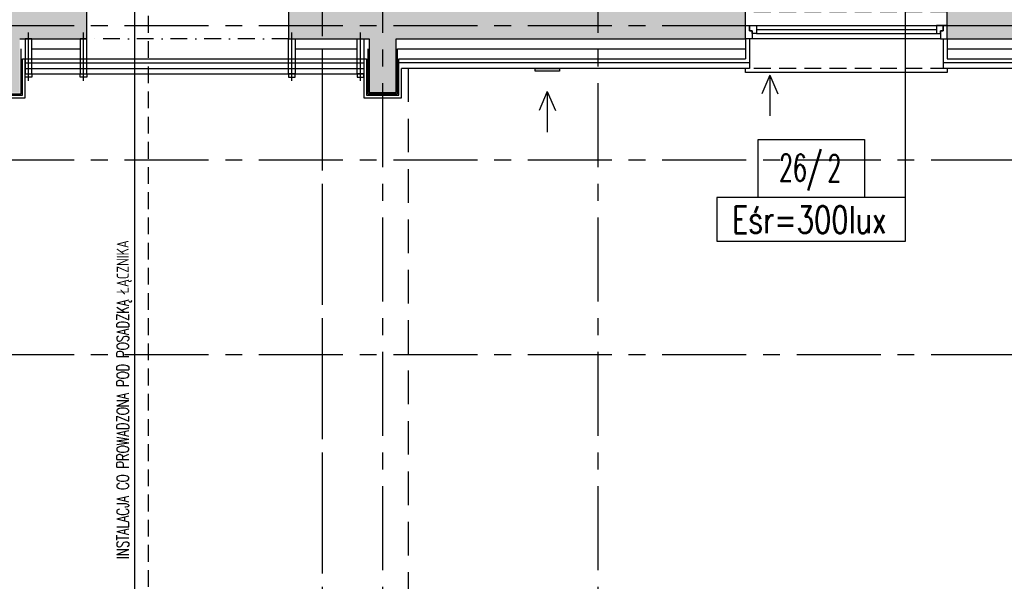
# Model space of a CAD drawing. Extents: x 41755 to 123924, y -112333 to 86187.
# Tile 182 of 256: x 100531 to 101263, y -10849 to -10431. Entities that reach past the tile are written whole.
import ezdxf
from ezdxf.enums import TextEntityAlignment as Align

# ---------------------------------------------------------------- set-up
doc = ezdxf.new("R2010")
doc.units = 0
doc.header["$LTSCALE"] = 50
for name, pattern in [('CENTER', [2, 1.25, -0.25, 0.25, -0.25]), ('CENTER2', [28.575, 19.05, -3.175, 3.175, -3.175]), ('DASHDOT', [1, 0.5, -0.25, 0, -0.25]), ('DASHED', [0.75, 0.5, -0.25]), ('DASHED2', [0.375, 0.25, -0.125])]:
    doc.linetypes.add(name, pattern=pattern)
doc.layers.get('0').update_dxf_attribs({"color": 101, "linetype": 'CONTINUOUS'})
for name, color, linetype in [('E-90', 6, 'CONTINUOUS'), ('E35', 6, 'CONTINUOUS'), ('Ins-co', 2, 'CONTINUOUS'), ('Ins-went', 141, 'CONTINUOUS'), ('Okn---okna', 5, 'CONTINUOUS'), ('Opis-pom', 6, 'CONTINUOUS'), ('Opis_pom_ramka', 6, 'CONTINUOUS'), ('Os-osie glowne', 1, 'CENTER'), ('Sc-beton', 7, 'CONTINUOUS'), ('Sc-beton-hatch', 86, 'CONTINUOUS'), ('Sc-izolacja term-styropian', 151, 'STYROPIAN-KA'), ('Sc-kamien', 31, 'CONTINUOUS'), ('Sc-nadproza kon', 5, 'DASHED2'), ('Sc-systemowe', 150, 'CONTINUOUS'), ('W-idok', 8, 'CONTINUOUS'), ('W-idok pod', 5, 'DASHED')]:
    doc.layers.add(name, color=color, linetype=linetype)
doc.styles.add('KA wymiar', font='romans.shx', dxfattribs={"width": 0.6})
doc.styles.add('ROMANS', font='romans', dxfattribs={"width": 0.85})
doc.linetypes.add('BATTING', pattern='A,0.0001,-0.1,[134,ltypeshp.shx,S=0.1,R=0,X=-0.1,Y=0],-0.2,[134,ltypeshp.shx,S=0.1,R=180,X=0.1,Y=0],-0.1', length=0.4001)
doc.linetypes.add('STYROPIAN-KA', pattern='A,0.0001,-0.1,[135,ltypeshp.shx,S=0.1,R=0,X=-0.1,Y=0],0,[135,ltypeshp.shx,S=0.1,R=180,X=0.1,Y=0],-0.1', length=0.2001)

# ---------------------------------------------------------------- blocks, each defined once
blk = doc.blocks.new('_fdsjkhjfkdhs')
for p, q in [((0, 15), (-150, 15)), ((-150, 15), (-150, 10)), ((0, 10), (0, 15)), ((-142, 0), (-8, 0)), ((-142, -3), (-8, -3)), ((-142, -6), (-8, -6)), ((-5, -10), (-145, -10)), ((-150, -35), (-150, -32)), ((0, -35), (-150, -35)), ((0, -32), (0, -35))]:
    blk.add_line(p, q)
at = {"linetype": 'DASHED2'}
for p, q in [((0, 10), (-150, 10)), ((0, -32), (-150, -32))]:
    blk.add_line(p, q, dxfattribs=at)
for points in [[(-145, -10), (-150, -10), (-150, 0), (-147, 0), (-147, -4), (-145, -4)], [(-5, -10), (0, -10), (0, 0), (-3, 0), (-3, -4), (-5, -4)], [(-142, -6), (-145, -6), (-145, -4), (-147, -4), (-147, 0), (-145, 0), (-142, 0)], [(-8, -6), (-5, -6), (-5, -4), (-3, -4), (-3, 0), (-5, 0), (-8, 0)]]:
    blk.add_lwpolyline(points, close=True)
blk = doc.blocks.new('_flksjhkjh')
at = {"linetype": 'CENTER2', "ltscale": 0.5}
blk.add_line((0, -31.3), (0, 4.8), dxfattribs=at)
at = {"ltscale": 2, "flags": 128}
for points in [[(2.5, -26), (2.5, 0), (-2.5, 0), (-2.5, -26)], [(2.5, -26), (2.5, -28.5), (-2.5, -28.5), (-2.5, -26), (2.5, -26)]]:
    blk.add_lwpolyline(points, dxfattribs=at)
blk = doc.blocks.new('_opis_pom_metka')
at = {"layer": 'Opis_pom_ramka'}
blk.add_lwpolyline([(-33.13, 0), (32.87, 0), (32.87, -36), (-33.13, -36)], close=True, dxfattribs=at)
at = {"style": 'KA wymiar', "width": 0.6}
blk.add_attdef('KO/', text='', height=16.8, dxfattribs=at).set_placement((3.45, -25.87), align=Align.RIGHT)
blk.add_attdef('NR', (3.8, -26.16), '', height=16.8, dxfattribs=at)
blk = doc.blocks.new('_STRZAŁKA_WENT')
for q in [(-6.02, -14.01), (0, -30.24), (6.02, -14.01)]:
    blk.add_line((0, 0), q)

msp = doc.modelspace()

# ---------------------------------------------------------------- hatches: boundary and pattern name
at = {"layer": 'Sc-beton-hatch'}
h = msp.add_hatch(dxfattribs=at)
h.set_pattern_fill('ANSI33', color=256, style=0)
h.set_pattern_definition([(45, (48983.4185, 565.478), (-4.49012806, 4.49012806), []), (45, (48987.9087, 565.478), (-4.49012806, 4.49012806), [3.175, -1.5875])])
h.paths.add_polyline_path([(102400.966, -5400.641), (102380.966, -5400.641), (102380.966, -5500.641), (102330.966, -5500.641), (102330.966, -5520.641), (102380.966, -5520.641), (102380.966, -5973.641), (102400.966, -5973.641)])
h.paths.add_polyline_path([(101710.966, -5330.585), (101710.966, -5560.641), (101730.966, -5560.641), (101730.966, -5520.641), (101770.966, -5520.641), (101770.966, -5500.641), (101730.966, -5500.641), (101730.966, -5327.797, 0.0068353), (101990.084, -5287.78), (101987.07, -5268.006, -0.0084051), (101668.963, -5316.121), (101671.621, -5335.944, 0.0010351)])
h.paths.add_polyline_path([(101738.466, -5895.641), (101703.466, -5895.641), (101703.466, -5930.641), (101738.466, -5930.641)])
h.paths.add_polyline_path([(101695.966, -6277.641), (101730.966, -6277.641), (101730.966, -6242.641), (101695.966, -6242.641)])
h.paths.add_polyline_path([(102400.966, -6108.641), (102380.966, -6108.641), (102380.966, -6330.641), (102400.966, -6330.641)])
h.paths.add_polyline_path([(100985.966, -5895.641), (100950.966, -5895.641), (100950.966, -5930.641), (100985.966, -5930.641)], flags=17)
h.paths.add_polyline_path([(100765.966, -5910.641), (100765.966, -5413.927, 0.0063955), (101010.966, -5401.354), (101009.686, -5381.395, -0.0079596), (100705.366, -5396.058), (100706.01, -5416.048, 0.0010422), (100745.966, -5414.677), (100745.966, -6082.641), (100765.966, -6082.641), (100765.966, -5930.641), (100798.966, -5930.641), (100798.966, -5930.637), (100798.966, -5910.641)])
h.paths.add_polyline_path([(100310.966, -6262.641), (100410.966, -6262.641), (100410.966, -6460.641), (100430.966, -6460.641), (100430.966, -6262.641), (100765.966, -6262.641), (100765.966, -6237.641), (100745.966, -6237.641), (100745.966, -6242.641), (100330.966, -6242.641), (100330.966, -5420.801, 0.0010428), (100370.966, -5420.993), (100371.02, -5400.99, -0.0015651), (100310.966, -5400.641)])
h.paths.add_polyline_path([(100970.966, -6242.641), (100950.966, -6242.641), (100950.966, -6900.641), (100927.966, -6900.641), (100927.966, -6920.641), (100950.966, -6920.641), (100950.966, -7503.141), (100970.966, -7503.141), (100970.966, -6920.641), (101261.966, -6920.641), (101261.966, -7235.641), (101281.966, -7235.641), (101334.966, -7235.641), (101334.966, -7215.641), (101281.966, -7215.641), (101281.966, -6900.641), (100970.966, -6900.641)])
h.paths.add_polyline_path([(100410.966, -6710.641), (100430.966, -6710.641), (100430.966, -6610.641), (100410.966, -6610.641)])
h.paths.add_polyline_path([(100410.966, -6960.641), (100430.966, -6960.641), (100430.966, -6920.641), (100470.966, -6920.641), (100470.966, -6900.641), (100430.966, -6900.641), (100430.966, -6860.641), (100410.966, -6860.641)])
h.paths.add_polyline_path([(100790.966, -6920.641), (100790.966, -6900.641), (100725.966, -6900.641), (100725.966, -6920.641)])
h.paths.add_polyline_path([(101334.966, -6920.641), (101334.966, -6900.641), (101281.966, -6900.641), (101281.966, -6920.641)], flags=17)
h.paths.add_polyline_path([(101556.966, -6920.641), (101556.966, -6900.641), (101468.966, -6900.641), (101468.966, -6920.641)])
h.paths.add_polyline_path([(101710.966, -6900.641), (101690.966, -6900.641), (101690.966, -6920.641), (101710.966, -6920.641)])
h.paths.add_polyline_path([(101730.966, -6900.641), (101710.966, -6900.641), (101710.966, -6920.641), (101710.966, -7215.641), (101690.966, -7215.641), (101690.966, -7235.641), (101730.966, -7235.641)])
h.paths.add_polyline_path([(101488.966, -7215.641), (101468.966, -7215.641), (101468.966, -7235.641), (101556.966, -7235.641), (101556.966, -7215.641), (101503.966, -7215.641), (101503.966, -6920.641), (101488.966, -6920.641)])
h.paths.add_polyline_path([(102400.966, -6750.641), (102380.966, -6750.641), (102380.966, -7100.641), (102400.966, -7100.641)])
h.paths.add_polyline_path([(102400.966, -7200.641), (102380.966, -7200.641), (102380.966, -7465.641), (102400.966, -7465.641)])
h.paths.add_polyline_path([(102380.966, -7650.641), (102332.966, -7650.641), (102332.966, -7670.641), (102380.966, -7670.641), (102380.966, -8275.641), (102400.966, -8275.641), (102400.966, -7615.641), (102380.966, -7615.641)])
h.paths.add_polyline_path([(102133.966, -7650.641), (102133.966, -7670.641), (102227.966, -7670.641), (102227.966, -7650.641)])
h.paths.add_polyline_path([(101905.966, -7650.641), (101905.966, -7670.641), (102008.966, -7670.641), (102008.966, -7650.641)])
h.paths.add_polyline_path([(101710.966, -7670.641), (101710.966, -8400.641), (101685.966, -8400.641), (101685.966, -8420.641), (101730.966, -8420.641), (101730.966, -7670.641), (101770.966, -7670.641), (101770.966, -7650.641), (101227.466, -7650.641), (101227.466, -7670.641)])
h.paths.add_polyline_path([(100950.966, -7650.641), (100430.966, -7650.641), (100430.966, -7590.641), (100410.966, -7590.641), (100410.966, -7670.641), (100745.966, -7670.641), (101092.466, -7670.641), (101092.466, -7650.641), (100970.966, -7650.641), (100970.966, -7603.141), (100950.966, -7603.141)])
h.paths.add_polyline_path([(100410.966, -7440.641), (100430.966, -7440.641), (100430.966, -7397.641), (100410.966, -7397.641)])
h.paths.add_polyline_path([(100430.966, -7110.641), (100410.966, -7110.641), (100410.966, -7307.641), (100430.966, -7307.641)])
h.paths.add_polyline_path([(100745.966, -8420.641), (100765.966, -8420.641), (100765.966, -8400.641), (100410.966, -8400.641), (100410.966, -8420.641)])
h.paths.add_polyline_path([(100765.966, -8420.641), (100785.966, -8420.641), (100785.966, -8400.641), (100765.966, -8400.641)])
h.paths.add_polyline_path([(100785.966, -8400.641), (100785.966, -8420.641), (101097.466, -8420.641), (101097.466, -8400.641)])
h.paths.add_polyline_path([(101322.966, -8420.641), (101322.966, -8400.641), (101227.466, -8400.641), (101227.466, -8420.641)], flags=17)
h.paths.add_polyline_path([(101432.966, -8400.641), (101432.966, -8420.641), (101575.966, -8420.641), (101575.966, -8400.641)])
h.paths.add_polyline_path([(101950.966, -8400.641), (101950.966, -8420.641), (102028.966, -8420.641), (102028.966, -8400.641)])
h.paths.add_polyline_path([(102138.966, -8400.641), (102138.966, -8420.641), (102380.966, -8420.641), (102380.966, -8445.641), (102400.966, -8445.641), (102400.966, -8375.641), (102380.966, -8375.641), (102380.966, -8400.641)])
h.paths.add_polyline_path([(102380.966, -8568.641), (102345.966, -8568.641), (102345.966, -8875.141), (102365.966, -8875.141), (102365.966, -8588.641), (102400.966, -8588.641), (102400.966, -8545.641), (102380.966, -8545.641)])
h.paths.add_polyline_path([(102365.966, -8995.141), (102345.966, -8995.141), (102345.966, -9050.641), (101950.966, -9050.641), (101950.966, -9075.641), (102345.966, -9075.641), (102345.966, -9105.641), (102365.966, -9105.641), (102365.966, -9075.641)])
h.paths.add_polyline_path([(102400.966, -9290.641), (102365.966, -9290.641), (102365.966, -9255.641), (102345.966, -9255.641), (102345.966, -9310.641), (102380.966, -9310.641), (102380.966, -9718.141), (102380.966, -9900.641), (101730.966, -9900.641), (101730.966, -9855.641), (101710.966, -9855.641), (101710.966, -9920.641), (102380.966, -9920.641), (102380.966, -10349.912), (102380.966, -10410.641), (102400.966, -10410.641), (102400.966, -10010.641), (102400.966, -9838.141)])
h.paths.add_polyline_path([(101730.966, -9529.641), (101710.966, -9529.641), (101710.966, -9725.641), (101730.966, -9725.641)], flags=17)
h.paths.add_polyline_path([(101710.966, -9419.641), (101730.966, -9419.641), (101730.966, -8640.641), (101710.966, -8640.641), (101710.966, -9050.641), (101414.966, -9050.641), (101414.966, -9075.641), (101710.966, -9075.641)])
h.paths.add_polyline_path([(101263.966, -9050.641), (101263.966, -9075.641), (101304.966, -9075.641), (101304.966, -9050.641)])
h.paths.add_polyline_path([(101041.966, -9075.641), (101041.966, -9050.641), (100925.966, -9050.641), (100925.966, -9075.641)])
h.paths.add_polyline_path([(100825.966, -9075.641), (100825.966, -9050.641), (100530.966, -9050.641), (100530.966, -9035.641), (100510.966, -9035.641), (100510.966, -9050.641), (100270.966, -9050.641), (100270.966, -9075.641), (100510.966, -9075.641), (100510.966, -9471.141), (100530.966, -9471.141), (100530.966, -9075.641)])
h.paths.add_polyline_path([(100530.966, -8906.641), (100510.966, -8906.641), (100510.966, -8938.641), (100530.966, -8938.641)])
h.paths.add_polyline_path([(100220.966, -9075.641), (100220.966, -9050.641), (100170.966, -9050.641), (100170.966, -9075.641)])
h.paths.add_polyline_path([(100120.966, -9075.641), (100120.966, -9050.641), (100070.966, -9050.641), (100070.966, -9075.641)])
h.paths.add_polyline_path([(100020.966, -9075.641), (100020.966, -9050.641), (99970.966, -9050.641), (99970.966, -9075.641)])
h.paths.add_polyline_path([(99920.966, -9075.641), (99920.966, -9050.641), (99880.966, -9050.641), (99880.966, -9957.641), (99980.966, -9957.641), (99980.966, -9972.641), (100000.966, -9972.641), (100000.966, -9937.641), (99900.966, -9937.641), (99900.966, -9075.641)])
h.paths.add_polyline_path([(101041.966, -9396.641), (101041.966, -9378.641), (100927.966, -9378.641), (100927.966, -9396.641)])
h.paths.add_polyline_path([(100510.966, -9725.641), (100530.966, -9725.641), (100530.966, -9571.141), (100510.966, -9571.141)])
h.paths.add_polyline_path([(100000.966, -10090.641), (100000.966, -10072.641), (99980.966, -10072.641), (99980.966, -10090.641), (99780.966, -10090.641), (99780.966, -10445.641), (100510.966, -10445.641), (100510.966, -10485.641), (100530.966, -10485.641), (100530.966, -10445.641), (100580.966, -10445.641), (100580.966, -10425.641), (100530.966, -10425.641), (100530.966, -10270.641), (100510.966, -10270.641), (100510.966, -10425.641), (99800.966, -10425.641), (99800.966, -10110.641), (100510.966, -10110.641), (100510.966, -10120.641), (100530.966, -10120.641), (100530.966, -9855.641), (100510.966, -9855.641), (100510.966, -10090.641)])
h.paths.add_polyline_path([(100970.966, -9920.641), (101087.466, -9920.641), (101087.466, -9900.641), (100750.966, -9900.641), (100750.966, -9920.641), (100950.966, -9920.641), (100950.966, -10425.641), (100730.966, -10425.641), (100730.966, -10445.641), (100790.966, -10445.641), (100790.966, -10485.641), (100810.966, -10485.641), (100810.966, -10445.641), (101070.966, -10445.641), (101070.966, -10425.641), (100970.966, -10425.641)])
h.paths.add_polyline_path([(101197.466, -9900.641), (101197.466, -9920.641), (101261.966, -9920.641), (101261.966, -10425.641), (101220.966, -10425.641), (101220.966, -10445.641), (101802.966, -10445.641), (101802.966, -10425.641), (101281.966, -10425.641), (101281.966, -9900.641)])
h.paths.add_polyline_path([(102365.966, -10445.641), (102365.966, -10425.641), (102320.966, -10425.641), (102320.966, -10445.641)])
h.paths.add_polyline_path([(102383.466, -10428.141), (102365.966, -10445.641), (102400.966, -10445.641)])
h.paths.add_polyline_path([(102365.966, -10410.641), (102365.966, -10445.641), (102383.466, -10428.141)])
h.paths.add_polyline_path([(102365.966, -10410.641), (102383.466, -10428.141), (102400.966, -10410.641)])
h.paths.add_polyline_path([(102400.966, -10410.641), (102383.466, -10428.141), (102400.966, -10445.641)])

# ---------------------------------------------------------------- linework, layer by layer
at = {"layer": 'E35'}
msp.add_line((101189.997, -10563.879), (101189.997, -10402.736), dxfattribs=at)
at = {"layer": 'E35', "linetype": 'Continuous', "ltscale": 0.3}
msp.add_lwpolyline([(101049.664, -10596.157), (101189.997, -10596.157), (101189.997, -10563.879), (101049.664, -10563.879)], close=True, dxfattribs=at)
at = {"layer": 'Ins-co', "linetype": 'DASHED', "ltscale": 0.5}
msp.add_line((100626.466, -10316.139), (100626.466, -15883.124), dxfattribs=at)
at = {"layer": 'Ins-co'}
msp.add_line((100616.466, -10328.449), (100616.466, -15883.124), dxfattribs=at)
at = {"layer": 'Ins-went'}
msp.add_lwpolyline([(100932.466, -10467.641), (100932.466, -10467.641), (100932.466, -10469.641), (100914.466, -10469.641), (100914.466, -10467.641)], close=True, dxfattribs=at)
at = {"layer": 'Os-osie glowne'}
for points in [[(100755.966, -4978.641), (100755.966, -11025.641)], [(100800.966, -4978.641), (100800.966, -10955.641)], [(100960.966, -4978.641), (100960.966, -10955.641)], [(100755.966, -9956.124), (100755.966, -16723.124)], [(99508.966, -10435.641), (111775.966, -10435.641)], [(99508.966, -10535.641), (111775.966, -10535.641)], [(99508.966, -10680.641), (111775.966, -10680.641)]]:
    msp.add_lwpolyline(points, dxfattribs=at)
at = {"layer": 'Sc-beton'}
for points in [[(100580.966, -10445.641), (100580.966, -10425.641)], [(100730.966, -10425.641), (100730.966, -10445.641)], [(101070.966, -10445.641), (101070.966, -10425.641)], [(101220.966, -10445.641), (101220.966, -10425.641)], [(100530.966, -10445.641), (100580.966, -10445.641)], [(100730.966, -10445.641), (100790.966, -10445.641)], [(100790.966, -10445.641), (100790.966, -10485.641), (100810.966, -10485.641), (100810.966, -10445.641)], [(100810.966, -10445.641), (101070.966, -10445.641)], [(101220.966, -10445.641), (101802.966, -10445.641)]]:
    msp.add_lwpolyline(points, dxfattribs=at)
at = {"layer": 'Sc-izolacja term-styropian', "linetype": 'ByBlock'}
for points in [[(100575.966, -10445.641), (100575.966, -10460.641)], [(100735.966, -10445.641), (100735.966, -10460.641)], [(101070.966, -10445.641), (101070.966, -10460.641)], [(101220.966, -10445.641), (101220.966, -10460.641)], [(100508.966, -10460.641), (100508.966, -10487.641), (100532.966, -10487.641), (100532.966, -10460.641)], [(100532.966, -10460.641), (100580.966, -10460.641)], [(100730.966, -10460.641), (100788.966, -10460.641)], [(100788.966, -10460.641), (100788.966, -10487.641), (100812.966, -10487.641), (100812.966, -10460.641)], [(100812.966, -10460.641), (101070.966, -10460.641)], [(101220.966, -10460.641), (101797.966, -10460.641)]]:
    msp.add_lwpolyline(points, dxfattribs=at)
at = {"layer": 'Sc-izolacja term-styropian', "linetype": 'BATTING', "ltscale": 0.05}
for points in [[(100509.966, -10453.141), (100509.966, -10486.641), (100531.966, -10486.641), (100531.966, -10453.141)], [(100789.966, -10453.141), (100789.966, -10486.641), (100811.966, -10486.641), (100811.966, -10453.141)]]:
    msp.add_lwpolyline(points, dxfattribs=at)
at = {"layer": 'Sc-izolacja term-styropian', "linetype": 'BATTING', "ltscale": 0.35}
for points in [[(100539.966, -10453.141), (100575.966, -10453.141)], [(100735.966, -10453.141), (100781.966, -10453.141)], [(100811.966, -10453.141), (101070.966, -10453.141)], [(101220.966, -10453.141), (101797.966, -10453.141)]]:
    msp.add_lwpolyline(points, dxfattribs=at)
at = {"layer": 'Sc-kamien'}
for points in [[(101073.966, -10445.641), (101073.966, -10467.641)], [(101217.966, -10445.641), (101217.966, -10467.641)], [(100506.966, -10467.641), (100506.966, -10489.641), (100534.966, -10489.641), (100534.966, -10460.641)], [(100786.966, -10460.641), (100786.966, -10489.641), (100814.966, -10489.641), (100814.966, -10467.641)], [(101073.966, -10463.641), (100812.966, -10463.641)], [(101797.966, -10463.641), (101217.966, -10463.641)], [(101073.966, -10467.641), (100814.966, -10467.641)], [(101802.966, -10467.641), (101217.966, -10467.641)]]:
    msp.add_lwpolyline(points, dxfattribs=at)
at = {"layer": 'Sc-nadproza kon', "linetype": 'DASHDOT', "ltscale": 0.5}
msp.add_lwpolyline([(100730.966, -10445.641), (100580.966, -10445.641)], dxfattribs=at)
at = {"layer": 'Sc-systemowe', "ltscale": 2}
for points in [[(100534.966, -10463.641), (100786.966, -10463.641)], [(100534.966, -10467.641), (100786.966, -10467.641)], [(100534.966, -10471.641), (100786.966, -10471.641)]]:
    msp.add_lwpolyline(points, dxfattribs=at)
at = {"layer": 'W-idok'}
msp.add_lwpolyline([(100576.684, -10460.641), (100736.684, -10460.641)], dxfattribs=at)
at = {"layer": 'W-idok pod'}
msp.add_lwpolyline([(100819.966, -10467.641), (100819.966, -16212.607)], dxfattribs=at)

# ---------------------------------------------------------------- block references
at = {"layer": 'Ins-went'}
msp.add_blockref('_STRZAŁKA_WENT', (101088.966, -10472.641), dxfattribs=at)
at = {"layer": 'Ins-went', "xscale": -1}
msp.add_blockref('_STRZAŁKA_WENT', (100923.466, -10484.99), dxfattribs=at)
msp.add_blockref('_STRZAŁKA_WENT', (100923.466, -10484.99), dxfattribs=at)
at = {"layer": 'Okn---okna'}
msp.add_blockref('_fdsjkhjfkdhs', (101220.966, -10435.641), dxfattribs=at)
at = {"layer": 'Opis-pom'}
ref = msp.add_blockref('_opis_pom_metka', (101119.984, -10520.679), dxfattribs=dict(at, xscale=1.2, yscale=1.2, zscale=1.2))
ref.add_attrib('KO/', '26/', dxfattribs={"layer": '0', "height": 20.16, "style": 'KA wymiar', "width": 0.6}).set_placement((101127.914, -10551.72), align=Align.RIGHT)
ref.add_attrib('NR', '2', (101131.772, -10552.076), dxfattribs={"layer": '0', "height": 20.16, "style": 'KA wymiar', "width": 0.6})
at = {"layer": 'Sc-systemowe', "ltscale": 2}
for p in [(100537.466, -10445.641), (100578.466, -10445.641)]:
    msp.add_blockref('_flksjhkjh', p, dxfattribs=at)
at = {"layer": 'Sc-systemowe', "ltscale": 2, "xscale": -1}
for p in [(100733.466, -10445.641), (100784.466, -10445.641)]:
    msp.add_blockref('_flksjhkjh', p, dxfattribs=at)

# ---------------------------------------------------------------- texts
at = {"layer": 'E-90', "style": 'ROMANS', "width": 0.75}
msp.add_text('Eśr=300lux', height=20, rotation=360, dxfattribs=at).set_placement((101118.32, -10580.31), align=Align.MIDDLE)
at = {"layer": 'Ins-co', "style": 'ROMANS', "width": 0.7}
msp.add_text('INSTALACJA CO PROWADZONA POD POSADZKĄ ŁĄCZNIKA', height=9, rotation=90, dxfattribs=at).set_placement((100612.133, -10832.661))

doc.saveas('drawing.dxf')
